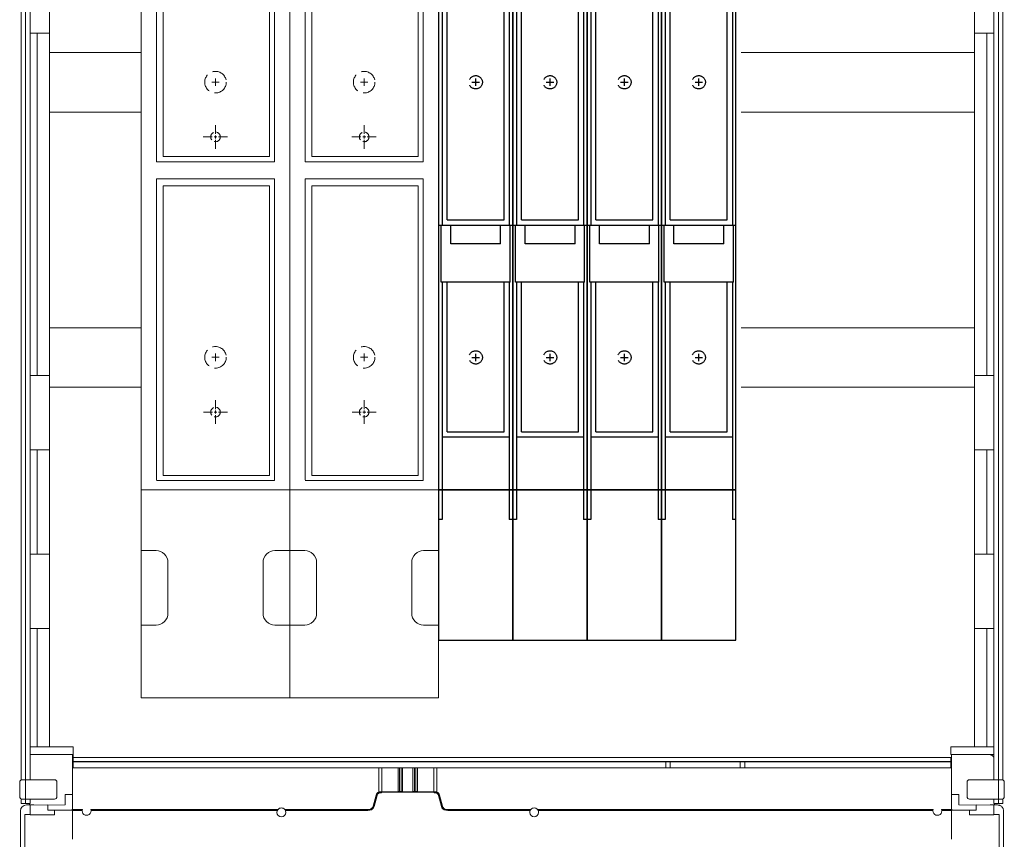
# Model space of a CAD drawing. Header units: centimetres. Extents: x -4572 to 125430, y -27163 to 73697.
# Tile 28 of 44: x 103066 to 103728, y -17934 to -17383. Entities that reach past the tile are written whole.
import ezdxf

# ---------------------------------------------------------------- set-up
doc = ezdxf.new("R2010")
doc.units = ezdxf.units.CM
doc.header["$MEASUREMENT"] = 0
doc.linetypes.add('KRESKOWA', pattern=[8, 6, -2])
for name, color, linetype in [('kontur', 7, 'Continuous'), ('Pomoc do wymiaru', 6, 'Continuous'), ('Wymiar', 1, 'Continuous')]:
    doc.layers.add(name, color=color, linetype=linetype)

# ---------------------------------------------------------------- blocks, each defined once
blk = doc.blocks.new('NSL 2_V_1dź')
at = {"lineweight": 0}
for p, q in [((-50, 0), (-50, -548)), ((50, 0), (-50, 0)), ((50, -548), (50, 0)), ((50, -25), (-50, -25)), ((50, -182.53), (-50, -182.53)), ((-50, -182.53), (-50, -232.06)), ((50, -232.06), (50, -182.53)), ((-50, -190.15), (50, -190.15)), ((-50, -196.93), (50, -196.93)), ((-50, -205.06), (-35.54, -205.06)), ((-12.47, -205.06), (12.47, -205.06)), ((35.54, -205.06), (50, -205.06)), ((-50, -211.84), (50, -211.84)), ((-50, -217.95), (50, -217.95)), ((-50, -225.41), (50, -225.41)), ((-50, -232.06), (50, -232.06)), ((-39.74, -537.54), (-39.74, -364)), ((-39.74, -364), (39.74, -364)), ((39.74, -364), (39.74, -537.54)), ((-35.11, -368.68), (-35.11, -534.07)), ((36.31, -368.68), (-35.11, -368.68)), ((36.31, -534.07), (36.31, -368.68)), ((-35.11, -534.07), (-35.11, -563.45)), ((36.31, -563.45), (36.31, -534.07)), ((-39.74, -537.54), (-39.74, -566.34)), ((39.74, -566.92), (39.74, -537.54)), ((-50, -548), (-50, -573)), ((50, -548), (50, -573)), ((39.74, -566.92), (-39.74, -566.92)), ((-35.11, -563.45), (36.31, -563.45)), ((50, -573), (-50, -573)), ((-50, -573), (-50, -713)), ((50, -713), (50, -573)), ((50, -713), (-50, -713))]:
    blk.add_line(p, q, dxfattribs=at)
for points in [[(-50, -25), (50, -25), (50, -63.35), (-50, -63.35)], [(-45.04, -30.13), (45.9, -30.13), (45.9, -55.22), (-45.04, -55.22)], [(-35.54, -197.87), (-12.47, -197.87), (-12.47, -210.75), (-35.54, -210.75)], [(35.54, -197.87), (12.47, -197.87), (12.47, -210.75), (35.54, -210.75)]]:
    blk.add_lwpolyline(points, close=True, dxfattribs=at)
for points in [[(-39.73, -182.53), (-39.73, -63.35)], [(-35.1, -63.35), (-35.1, -182.53)], [(36.32, -182.53), (36.32, -63.35)], [(39.75, -63.35), (39.75, -182.53)], [(39.74, -232.06), (39.74, -352.54), (-39.74, -352.54), (-39.74, -232.06)], [(-35.11, -232.06), (-35.11, -349.07), (36.31, -349.07), (36.31, -232.06)]]:
    blk.add_lwpolyline(points, dxfattribs=at)
for points in [[(-50, -664), (-40, -664, 0.414214), (-32, -656), (-32, -622, 0.414214), (-40, -614), (-50, -614)], [(40, -664), (50, -664), (50, -614), (40, -614, 0.414214), (32, -622), (32, -656, 0.414214)]]:
    blk.add_lwpolyline(points, format="xyb", close=True, dxfattribs=at)
for centre in [(-25.03, -12.02), (24.97, -12.02)]:
    blk.add_circle(centre, 2.61, dxfattribs=at)
at = {"layer": 'Pomoc do wymiaru', "linetype": 'KRESKOWA', "lineweight": 0}
for p, q in [((0, -116.5), (0, -111.5)), ((-2.5, -114), (2.5, -114)), ((0, -148.83), (0, -142.58)), ((-2, -150.83), (-8.25, -150.83)), ((-1, -150.83), (1, -150.83)), ((0, -151.83), (0, -149.83)), ((2, -150.83), (8.25, -150.83)), ((0, -152.83), (0, -159.08)), ((0, -301.5), (0, -296.5)), ((-2.5, -299), (2.5, -299)), ((0, -333.83), (0, -327.58)), ((-8.34, -335.83), (-2.09, -335.83)), ((-1, -335.83), (1, -335.83)), ((0, -336.83), (0, -334.83)), ((2, -335.83), (8.25, -335.83)), ((0, -337.83), (0, -344.08)), ((0, -486.5), (0, -481.5)), ((-2.5, -484), (2.5, -484)), ((0, -518.83), (0, -512.58)), ((-2, -520.83), (-8.25, -520.83)), ((-1, -520.83), (1, -520.83)), ((0, -521.83), (0, -519.83)), ((0, -522.83), (0, -529.08)), ((2, -520.83), (8.25, -520.83))]:
    blk.add_line(p, q, dxfattribs=at)
at = {"layer": 'Pomoc do wymiaru', "linetype": 'KRESKOWA', "lineweight": 0, "ltscale": 2}
for centre in [(0, -114), (0, -299), (0, -484)]:
    blk.add_circle(centre, 7.25, dxfattribs=at)
at = {"layer": 'Pomoc do wymiaru', "linetype": 'KRESKOWA', "lineweight": 0}
for centre in [(0, -150.83), (0, -335.83), (0, -520.83)]:
    blk.add_circle(centre, 3.25, dxfattribs=at)
at = {"layer": 'Wymiar', "lineweight": 0}
blk.add_line((-35.11, -563.45), (-35.11, -544.19), dxfattribs=at)
blk = doc.blocks.new('wgwr')
at = {"lineweight": 0}
for p, q in [((45974.702, 5188.648), (45974.702, 5185.655)), ((46180.694, 5188.594), (46180.685, 5172.546)), ((46180.694, 5188.594), (46180.694, 5172.33)), ((46182.69, 5188.594), (46180.694, 5188.594)), ((46180.694, 5188.594), (46180.694, 5188.594)), ((46182.69, 5172.546), (46182.69, 5188.594)), ((46193.715, 5188.594), (46182.69, 5188.594)), ((46183.71, 5188.673), (46183.71, 5188.594)), ((46193.715, 5188.613), (46193.715, 5172.581)), ((46194.713, 5188.594), (46193.715, 5188.594)), ((46194.713, 5172.589), (46194.713, 5188.613)), ((46195.711, 5188.594), (46194.713, 5188.594)), ((46195.711, 5188.613), (46195.711, 5172.589)), ((46196.709, 5188.594), (46195.711, 5188.594)), ((46196.709, 5172.581), (46196.709, 5188.613)), ((46196.709, 5188.594), (46203.715, 5188.594)), ((46203.715, 5172.581), (46203.715, 5188.613)), ((46203.715, 5188.594), (46204.713, 5188.594)), ((46204.713, 5188.613), (46204.713, 5172.589)), ((46204.713, 5188.594), (46205.711, 5188.594)), ((46205.711, 5172.589), (46205.711, 5188.613)), ((46205.711, 5188.594), (46206.709, 5188.594)), ((46206.709, 5188.613), (46206.709, 5172.581)), ((46206.709, 5188.594), (46217.735, 5188.594)), ((46216.714, 5188.673), (46216.714, 5188.594)), ((46217.735, 5172.546), (46217.735, 5188.594)), ((46217.735, 5188.594), (46219.731, 5188.594)), ((46219.731, 5188.594), (46219.731, 5172.33)), ((46219.731, 5188.594), (46219.74, 5172.546)), ((46219.731, 5188.594), (46219.731, 5188.594)), ((46565.894, 5188.648), (46565.894, 5185.655)), ((46565.894, 5185.655), (46565.894, 5185.62)), ((46565.894, 5185.59), (46565.894, 5185.62)), ((46565.894, 5185.59), (46565.894, 5185.484)), ((46180.685, 5172.311), (46180.685, 5172.546)), ((46180.685, 5172.311), (46180.694, 5172.33)), ((46181.872, 5172.471), (46181.741, 5172.544)), ((46181.872, 5172.471), (46181.872, 5172.354)), ((46182.333, 5172.354), (46181.872, 5172.354)), ((46181.872, 5171.855), (46181.872, 5172.354)), ((46182.492, 5172.354), (46182.333, 5172.354)), ((46182.69, 5172.546), (46193.715, 5172.546)), ((46190.586, 5172.354), (46190.428, 5172.354)), ((46200.212, 5172.354), (46190.586, 5172.354)), ((46193.715, 5172.581), (46193.715, 5172.546)), ((46193.715, 5172.546), (46196.709, 5172.546)), ((46195.711, 5172.589), (46194.713, 5172.589)), ((46196.709, 5172.581), (46196.709, 5172.546)), ((46196.709, 5172.546), (46200.212, 5172.546)), ((46203.715, 5172.546), (46200.212, 5172.546)), ((46200.212, 5172.354), (46209.838, 5172.354)), ((46203.715, 5172.581), (46203.715, 5172.546)), ((46206.709, 5172.546), (46203.715, 5172.546)), ((46204.713, 5172.589), (46205.711, 5172.589)), ((46206.709, 5172.581), (46206.709, 5172.546)), ((46217.735, 5172.546), (46206.709, 5172.546)), ((46209.838, 5172.354), (46209.997, 5172.354)), ((46217.933, 5172.354), (46218.091, 5172.354)), ((46218.091, 5172.354), (46218.553, 5172.354)), ((46218.553, 5172.471), (46218.683, 5172.544)), ((46218.553, 5172.471), (46218.553, 5172.354)), ((46218.553, 5171.855), (46218.553, 5172.354)), ((46219.74, 5172.311), (46219.731, 5172.33)), ((46219.74, 5172.311), (46219.74, 5172.546)), ((45974.702, 5170.484), (45974.702, 5170.15)), ((46178.88, 5170.283), (46176.93, 5162.9)), ((46178.968, 5170.235), (46177.017, 5162.851)), ((46179.081, 5170.205), (46177.131, 5162.821)), ((46177.614, 5162.694), (46179.564, 5170.077)), ((46178.88, 5170.283), (46178.968, 5170.235)), ((46178.968, 5170.235), (46179.081, 5170.205)), ((46179.564, 5170.077), (46179.081, 5170.205)), ((46181.872, 5171.855), (46182.549, 5171.855)), ((46218.553, 5171.855), (46217.876, 5171.855)), ((46220.861, 5170.077), (46221.343, 5170.205)), ((46222.811, 5162.694), (46220.861, 5170.077)), ((46221.457, 5170.235), (46221.343, 5170.205)), ((46221.343, 5170.205), (46223.294, 5162.821)), ((46221.544, 5170.283), (46221.457, 5170.235)), ((46221.457, 5170.235), (46223.407, 5162.851)), ((46221.544, 5170.283), (46223.494, 5162.9)), ((45974.212, 5160.663), (45981.382, 5160.663)), ((45974.212, 5160.571), (45974.624, 5160.571)), ((45974.698, 5160.497), (45974.624, 5160.571)), ((45974.698, 5160.497), (45981.328, 5160.497)), ((45974.702, 5153.663), (45974.702, 5159.998)), ((45981.228, 5159.998), (45974.702, 5159.998)), ((45987.025, 5160.663), (46069.203, 5160.663)), ((45987.078, 5160.497), (46112.846, 5160.497)), ((46112.532, 5159.998), (45987.178, 5159.998)), ((46112.984, 5160.663), (46070.212, 5160.663)), ((46154.805, 5160.663), (46117.441, 5160.663)), ((46173.309, 5160.497), (46117.579, 5160.497)), ((46117.892, 5159.998), (46173.266, 5159.998)), ((46174.026, 5160.663), (46154.805, 5160.663)), ((46154.805, 5160.641), (46154.805, 5160.663)), ((46174.066, 5160.641), (46154.805, 5160.641)), ((46173.266, 5159.872), (46174.719, 5160.049)), ((46173.266, 5159.872), (46173.266, 5159.998)), ((46174.265, 5160.593), (46173.309, 5160.497)), ((46174.265, 5160.593), (46173.309, 5160.38)), ((46174.646, 5160.543), (46173.309, 5160.38)), ((46174.026, 5160.663), (46174.066, 5160.641)), ((46174.113, 5160.615), (46174.066, 5160.641)), ((46174.264, 5160.615), (46174.265, 5160.593)), ((46174.628, 5160.659), (46174.646, 5160.543)), ((46174.719, 5160.049), (46174.646, 5160.543)), ((46177.017, 5162.851), (46176.93, 5162.9)), ((46177.017, 5162.851), (46177.131, 5162.821)), ((46177.614, 5162.694), (46177.131, 5162.821)), ((46222.811, 5162.694), (46223.294, 5162.821)), ((46223.407, 5162.851), (46223.294, 5162.821)), ((46223.407, 5162.851), (46223.494, 5162.9)), ((46225.706, 5160.049), (46225.779, 5160.543)), ((46227.158, 5159.872), (46225.706, 5160.049)), ((46225.796, 5160.659), (46225.779, 5160.543)), ((46225.779, 5160.543), (46227.115, 5160.38)), ((46226.161, 5160.615), (46226.159, 5160.593)), ((46226.159, 5160.593), (46227.115, 5160.497)), ((46226.159, 5160.593), (46227.115, 5160.38)), ((46226.312, 5160.615), (46226.359, 5160.641)), ((46226.399, 5160.663), (46226.359, 5160.641)), ((46226.359, 5160.641), (46245.619, 5160.641)), ((46226.399, 5160.663), (46245.619, 5160.663)), ((46227.115, 5160.497), (46282.846, 5160.497)), ((46227.158, 5159.872), (46227.158, 5159.998)), ((46282.532, 5159.998), (46227.158, 5159.998)), ((46245.619, 5160.663), (46282.984, 5160.663)), ((46287.441, 5160.663), (46400.298, 5160.663)), ((46553.518, 5160.497), (46287.579, 5160.497)), ((46287.892, 5159.998), (46553.418, 5159.998)), ((46553.571, 5160.663), (46471.393, 5160.663)), ((46566.402, 5160.663), (46559.214, 5160.663)), ((46565.898, 5160.497), (46559.268, 5160.497)), ((46559.368, 5159.998), (46565.894, 5159.998))]:
    blk.add_line(p, q, dxfattribs=at)
at = {"color": 7, "lineweight": 0}
blk.add_line((45974.702, 5188.594), (46565.894, 5188.594), dxfattribs=at)
at = {"lineweight": 0, "flags": 128}
for points in [[(46182.492, 5172.354), (46182.291, 5172.36), (46182.218, 5172.366), (46182.275, 5172.373), (46182.462, 5172.379), (46182.771, 5172.385), (46183.194, 5172.39), (46183.718, 5172.395), (46184.326, 5172.399), (46185, 5172.401), (46185.718, 5172.403), (46186.46, 5172.404), (46187.201, 5172.403), (46187.92, 5172.401), (46188.594, 5172.399), (46189.202, 5172.395), (46189.725, 5172.39), (46190.148, 5172.385), (46190.458, 5172.379), (46190.644, 5172.373), (46190.702, 5172.366), (46190.629, 5172.36), (46190.428, 5172.354)], [(46217.933, 5172.354), (46218.134, 5172.36), (46218.207, 5172.366), (46218.149, 5172.373), (46217.963, 5172.379), (46217.653, 5172.385), (46217.23, 5172.39), (46216.707, 5172.395), (46216.099, 5172.399), (46215.425, 5172.401), (46214.706, 5172.403), (46213.965, 5172.404), (46213.223, 5172.403), (46212.505, 5172.401), (46211.831, 5172.399), (46211.223, 5172.395), (46210.699, 5172.39), (46210.276, 5172.385), (46209.967, 5172.379), (46209.78, 5172.373), (46209.723, 5172.366), (46209.796, 5172.36), (46209.997, 5172.354)]]:
    blk.add_lwpolyline(points, dxfattribs=at)
at = {"lineweight": 0}
for centre, radius, start, end in [((46181.784, 5169.516), 3.004, 111.469328, 165.20324), ((46181.872, 5169.467), 3.004, 89.996305, 165.202312), ((46181.893, 5169.439), 3.032, 90.404395, 164.794222), ((46181.892, 5169.44), 2.913, 90.404138, 164.794274), ((46181.722, 5169.969), 2.575, 89.566459, 113.523697), ((46182.677, 4963.498), 209.048, 89.996415, 90.256447), ((46181.967, 5171.9), 0.583, 355.564257, 51.099392), ((46186.46, 5508.56), 336.231, 269.296788, 270.703212), ((46186.46, 5499.02), 326.69, 269.304065, 270.695935), ((46194.543, 5134.904), 37.686, 89.741285, 91.258715), ((46196.04, 5153.079), 19.513, 88.034591, 90.965409), ((46204.385, 5153.079), 19.513, 89.034591, 91.965409), ((46205.882, 5134.904), 37.686, 88.741285, 90.258715), ((46213.965, 5508.56), 336.231, 269.296788, 270.703212), ((46213.965, 5499.02), 326.69, 269.304065, 270.695935), ((46217.748, 4963.498), 209.048, 89.743553, 90.003585), ((46218.458, 5171.9), 0.583, 128.900605, 184.435748), ((46218.553, 5169.467), 3.004, 14.797688, 90.003695), ((46218.531, 5169.439), 3.032, 15.205778, 89.595605), ((46218.532, 5169.44), 2.913, 15.205726, 89.595862), ((46218.703, 5169.969), 2.575, 66.476303, 90.433541), ((46218.64, 5169.516), 3.004, 14.79676, 68.530672), ((46181.892, 5169.44), 2.414, 90.48874, 164.708575), ((46218.532, 5169.44), 2.414, 15.291425, 89.51126), ((45960.102, 5160.121), 14.601, 359.516521, 1.474791), ((45984.203, 5159.661), 2.994, 160.45316, 19.54684), ((46115.212, 5158.663), 2.994, 138.093984, 41.906016), ((46115.212, 5158.663), 2.994, 41.906016, 138.093984), ((46174.349, 5160.036), 1.095, 161.685519, 188.610305), ((46175.229, 5160.08), 1.964, 167.737302, 182.3855), ((46174.026, 5163.667), 3.004, 269.996598, 345.202019), ((46174.092, 5163.642), 3.031, 280.201765, 344.874997), ((46174.092, 5163.642), 3.148, 280.133506, 344.888606), ((46174.092, 5163.642), 3.647, 279.897823, 344.93257), ((46226.333, 5163.642), 3.647, 195.06743, 260.102177), ((46226.333, 5163.642), 3.148, 195.111394, 259.866494), ((46226.333, 5163.642), 3.031, 195.125002, 259.798235), ((46226.399, 5163.667), 3.004, 194.797981, 270.003402), ((46225.196, 5160.08), 1.964, 357.614502, 12.262697), ((46226.076, 5160.036), 1.095, 351.389698, 18.314478), ((46285.212, 5158.663), 2.994, 138.093984, 41.906016), ((46285.212, 5158.663), 2.994, 41.906016, 138.093984), ((46556.393, 5159.661), 2.994, 160.45316, 19.54684)]:
    blk.add_arc(centre, radius, start, end, dxfattribs=at)
at = {"layer": 'kontur', "color": 7, "lineweight": 0}
for p, q in [((45940.174, 5964.635), (45940.174, 5180.635)), ((45940.192, 5964.635), (45940.192, 5180.537)), ((45943.198, 5964.635), (45943.198, 5180.632)), ((45946.198, 5964.635), (45946.198, 5180.632)), ((46594.408, 5965.049), (46594.408, 5180.635)), ((46597.41, 5965.049), (46597.41, 5180.635)), ((46600.417, 5180.541), (46600.417, 5965.049)), ((46600.435, 5180.638), (46600.435, 5965.049)), ((45940.18, 5949.635), (45940.18, 5197.635)), ((46600.429, 5950.041), (46600.429, 5197.647)), ((45959.232, 5202.635), (45959.232, 5852.635)), ((46581.367, 5852.635), (46581.367, 5202.649)), ((45959.19, 5732.524), (45959.19, 5682.498)), ((46594.359, 5732.524), (46594.359, 5682.498)), ((45946.183, 5682.498), (45950.859, 5682.498)), ((45950.859, 5682.498), (45959.22, 5682.498)), ((45950.859, 5682.498), (45950.859, 5452.377)), ((45950.871, 5682.635), (45950.871, 5452.635)), ((45950.871, 5682.498), (45950.871, 5452.377)), ((45959.224, 5452.377), (45959.224, 5682.498)), ((45959.232, 5452.635), (45959.232, 5682.635)), ((46581.352, 5682.498), (46586.027, 5682.498)), ((46581.367, 5682.901), (46581.367, 5452.781)), ((46586.027, 5682.498), (46594.389, 5682.498)), ((46589.732, 5682.498), (46589.732, 5452.781)), ((46589.732, 5682.498), (46589.732, 5452.377)), ((45946.183, 5452.377), (45950.859, 5452.377)), ((45950.859, 5452.377), (45959.22, 5452.377)), ((45959.19, 5452.377), (45959.19, 5402.351)), ((46581.352, 5452.377), (46586.027, 5452.377)), ((46586.027, 5452.377), (46594.389, 5452.377)), ((46594.359, 5452.377), (46594.359, 5402.351)), ((45946.183, 5402.351), (45950.859, 5402.351)), ((45950.859, 5402.351), (45959.22, 5402.351)), ((45950.859, 5402.351), (45950.859, 5332.314)), ((45950.871, 5402.351), (45950.871, 5332.314)), ((45959.224, 5332.314), (45959.224, 5402.351)), ((46581.352, 5402.351), (46586.027, 5402.351)), ((46586.027, 5402.351), (46594.389, 5402.351)), ((46589.732, 5402.351), (46589.732, 5332.314)), ((45946.183, 5332.314), (45950.859, 5332.314)), ((45950.859, 5332.314), (45959.22, 5332.314)), ((45959.19, 5332.314), (45959.19, 5282.288)), ((46581.352, 5332.314), (46586.027, 5332.314)), ((46586.027, 5332.314), (46594.389, 5332.314)), ((46594.359, 5332.314), (46594.359, 5282.288)), ((45946.183, 5282.288), (45950.859, 5282.288)), ((45950.859, 5282.288), (45959.22, 5282.288)), ((45950.871, 5282.288), (45950.871, 5202.635)), ((46581.352, 5282.288), (46586.027, 5282.288)), ((46586.027, 5282.288), (46594.389, 5282.288)), ((46589.732, 5282.288), (46589.732, 5202.649)), ((45946.198, 5202.635), (45975.19, 5202.654)), ((45975.198, 5202.635), (45975.198, 5197.635)), ((46569.395, 5202.649), (46565.393, 5202.649)), ((46565.393, 5202.649), (46565.393, 5197.647)), ((46594.408, 5202.649), (46569.395, 5202.649)), ((45946.198, 5197.635), (45971.198, 5197.635)), ((45975.198, 5197.635), (45971.198, 5197.635)), ((45974.702, 5193.635), (45974.702, 5197.635)), ((45974.702, 5170.635), (45974.702, 5193.635)), ((46565.391, 5192.644), (45974.702, 5192.644)), ((45975.195, 5195.563), (45975.195, 5197.635)), ((46565.391, 5195.646), (45975.195, 5195.646)), ((45975.195, 5195.563), (45975.26, 5195.629)), ((45975.195, 5192.708), (45975.195, 5195.563)), ((45975.195, 5188.635), (45975.195, 5192.708)), ((45975.195, 5192.708), (45975.26, 5192.642)), ((45975.26, 5195.629), (45975.281, 5195.631)), ((45975.281, 5192.64), (45975.26, 5192.642)), ((45975.281, 5195.631), (45975.339, 5195.632)), ((45975.339, 5192.639), (45975.281, 5192.64)), ((45975.339, 5195.632), (45975.432, 5195.634)), ((45975.432, 5192.637), (45975.339, 5192.639)), ((45975.432, 5195.634), (45975.556, 5195.635)), ((45975.556, 5192.636), (45975.432, 5192.637)), ((46373.791, 5188.594), (46373.791, 5192.644)), ((46376.792, 5192.644), (46376.792, 5188.594)), ((46423.817, 5188.594), (46423.817, 5192.644)), ((46426.819, 5192.644), (46426.819, 5188.594)), ((46565.391, 5192.644), (46565.391, 5195.646)), ((46565.391, 5188.673), (46565.391, 5192.644)), ((46565.393, 5197.647), (46569.395, 5197.647)), ((46565.894, 5193.645), (46565.894, 5197.647)), ((46565.894, 5170.633), (46565.894, 5193.645)), ((46594.408, 5197.647), (46569.395, 5197.647)), ((45974.702, 5140.556), (45974.702, 5188.601)), ((46565.894, 5188.594), (45974.702, 5188.594)), ((46520.37, 5188.59), (46281.245, 5188.59)), ((45939.202, 5169.132), (45939.202, 5179.132)), ((45940.184, 5180.635), (45940.174, 5180.635)), ((45940.184, 5180.54), (45940.184, 5180.635)), ((45940.702, 5180.632), (45943.175, 5180.632)), ((45943.167, 5179.132), (45943.168, 5179.629)), ((45943.167, 5169.132), (45943.167, 5179.132)), ((45943.168, 5179.629), (45943.169, 5180.069)), ((45943.169, 5180.069), (45943.171, 5180.404)), ((45943.171, 5180.404), (45943.173, 5180.595)), ((45943.173, 5180.595), (45943.175, 5180.632)), ((45943.175, 5180.632), (45943.175, 5180.632)), ((45943.175, 5180.632), (45961.211, 5180.632)), ((45961.211, 5180.632), (45962.711, 5180.632)), ((45964.211, 5169.132), (45964.211, 5179.132)), ((46576.39, 5169.129), (46576.39, 5179.135)), ((46579.392, 5180.635), (46577.891, 5180.635)), ((46597.438, 5180.635), (46579.392, 5180.635)), ((46599.912, 5180.635), (46597.438, 5180.635)), ((46597.445, 5169.129), (46597.445, 5179.135)), ((46600.425, 5180.545), (46600.425, 5180.638)), ((46600.425, 5180.638), (46600.435, 5180.638)), ((46601.413, 5169.129), (46601.413, 5179.135)), ((45940.184, 5164.635), (45940.184, 5167.724)), ((45940.192, 5167.736), (45940.192, 5164.635)), ((45943.175, 5167.632), (45940.702, 5167.632)), ((45943.168, 5168.636), (45943.167, 5169.132)), ((45943.169, 5168.195), (45943.168, 5168.636)), ((45943.171, 5167.86), (45943.169, 5168.195)), ((45943.173, 5167.669), (45943.171, 5167.86)), ((45943.175, 5167.632), (45943.173, 5167.669)), ((45943.175, 5167.632), (45943.175, 5167.632)), ((45961.211, 5167.632), (45943.175, 5167.632)), ((45943.198, 5167.632), (45943.198, 5164.635)), ((45946.198, 5167.632), (45946.198, 5164.635)), ((45962.711, 5167.632), (45961.211, 5167.632)), ((45969.702, 5170.591), (45974.702, 5170.635)), ((45969.702, 5170.591), (45969.702, 5163.635)), ((45974.702, 5170.635), (45974.702, 5160.135)), ((46570.897, 5170.589), (46565.894, 5170.633)), ((46565.894, 5140.556), (46565.894, 5170.633)), ((46570.897, 5170.589), (46570.897, 5163.629)), ((46577.891, 5167.629), (46579.392, 5167.629)), ((46579.392, 5167.629), (46597.438, 5167.629)), ((46594.408, 5167.629), (46594.408, 5164.63)), ((46597.41, 5167.629), (46597.41, 5164.63)), ((46597.438, 5167.629), (46599.912, 5167.629)), ((46600.417, 5164.63), (46600.417, 5167.721)), ((46600.425, 5164.63), (46600.425, 5167.719)), ((45939.702, 5159.635), (45940.007, 5161.165)), ((45939.702, 4679.635), (45939.702, 5159.635)), ((45940.007, 5161.165), (45940.874, 5162.463)), ((45943.198, 5164.635), (45940.192, 5164.635)), ((45940.874, 5162.463), (45942.172, 5163.33)), ((45942.172, 5163.33), (45943.702, 5163.635)), ((45946.198, 5164.635), (45943.198, 5164.635)), ((45943.702, 5163.635), (45945.702, 5163.635)), ((45945.702, 5163.635), (45945.702, 5164.635)), ((45945.702, 5163.635), (45948.702, 5163.635)), ((45946.2, 5163.608), (45958.2, 5163.735)), ((45946.202, 5163.407), (45946.2, 5163.608)), ((45946.202, 5162.608), (45946.202, 5163.407)), ((45946.202, 5162.608), (45946.202, 5157.135)), ((45958.2, 5163.735), (45958.202, 5163.534)), ((45969.702, 5163.635), (45958.202, 5163.534)), ((45958.202, 5163.534), (45958.202, 5162.735)), ((45958.202, 5160.135), (45958.202, 5162.735)), ((45958.202, 5160.135), (45962.702, 5160.135)), ((45962.702, 5160.135), (45974.702, 5160.135)), ((45962.702, 5157.035), (45962.702, 5160.135)), ((46577.9, 5160.127), (46565.894, 5160.127)), ((46570.897, 5163.629), (46582.403, 5163.529)), ((46582.403, 5160.127), (46577.9, 5160.127)), ((46577.9, 5157.026), (46577.9, 5160.127)), ((46582.405, 5163.729), (46582.403, 5163.529)), ((46582.403, 5163.529), (46582.403, 5162.729)), ((46582.403, 5160.127), (46582.403, 5162.729)), ((46594.411, 5163.603), (46582.405, 5163.729)), ((46594.909, 5163.629), (46591.908, 5163.629)), ((46594.408, 5164.63), (46597.41, 5164.63)), ((46594.409, 5163.402), (46594.411, 5163.603)), ((46594.409, 5162.602), (46594.409, 5163.402)), ((46594.409, 5162.602), (46594.409, 5157.126)), ((46594.909, 5163.629), (46594.909, 5164.623)), ((46596.91, 5163.629), (46594.909, 5163.629)), ((46597.41, 5164.63), (46600.417, 5164.63)), ((46600.912, 4679.375), (46600.912, 5159.627)), ((45946.202, 5157.135), (45942.702, 5157.135)), ((45942.702, 4935.135), (45942.702, 5157.135)), ((45946.202, 5157.035), (45962.702, 5157.035)), ((46594.409, 5157.026), (46577.9, 5157.026)), ((46594.409, 5157.126), (46597.911, 5157.126)), ((46597.911, 4935.009), (46597.911, 5157.126))]:
    blk.add_line(p, q, dxfattribs=at)
at = {"layer": 'kontur', "color": 7, "lineweight": 0, "ltscale": 25.4}
for p, q in [((46414.986, 5192.947), (45974.702, 5192.947)), ((46384.015, 5192.943), (46387.015, 5192.943)), ((46414.986, 5192.947), (46414.986, 5192.943)), ((46417.986, 5192.943), (46414.986, 5192.943)), ((46565.391, 5192.947), (46417.986, 5192.947)), ((46417.986, 5192.943), (46417.986, 5192.947))]:
    blk.add_line(p, q, dxfattribs=at)
at = {"layer": 'kontur', "color": 7, "lineweight": 0, "flags": 128}
for points in [[(46590.954, 5197.647), (46590.95, 5197.647), (46590.932, 5197.647), (46590.918, 5197.647)], [(46594.408, 5195.654), (46594.39, 5195.681), (46594.312, 5195.793), (46594.239, 5195.893), (46594.18, 5195.97), (46594.13, 5196.033), (46594.076, 5196.099), (46594.007, 5196.181), (46593.939, 5196.259), (46593.888, 5196.316), (46593.84, 5196.368), (46593.786, 5196.425), (46593.768, 5196.443), (46593.754, 5196.458), (46593.738, 5196.474), (46593.719, 5196.493), (46593.674, 5196.536), (46593.621, 5196.586), (46593.493, 5196.699), (46593.331, 5196.829), (46593.136, 5196.968), (46592.93, 5197.098), (46592.717, 5197.214), (46592.498, 5197.317), (46592.201, 5197.432), (46591.915, 5197.518), (46591.654, 5197.577), (46591.454, 5197.609), (46591.261, 5197.631), (46591.177, 5197.638), (46591.083, 5197.643), (46590.991, 5197.646), (46590.954, 5197.647)], [(46597.445, 5179.135), (46597.445, 5179.387), (46597.445, 5179.631), (46597.445, 5179.862), (46597.444, 5180.072), (46597.443, 5180.256), (46597.442, 5180.407), (46597.441, 5180.523), (46597.44, 5180.599), (46597.439, 5180.625), (46597.438, 5180.635), (46597.438, 5180.635)], [(46597.438, 5167.629), (46597.438, 5167.629), (46597.439, 5167.639), (46597.44, 5167.665), (46597.441, 5167.741), (46597.442, 5167.857), (46597.443, 5168.009), (46597.444, 5168.192), (46597.445, 5168.402), (46597.445, 5168.633), (46597.445, 5168.877), (46597.445, 5169.129)], [(46600.912, 5159.627), (46600.893, 5160.019), (46600.835, 5160.408), (46600.74, 5160.789), (46600.608, 5161.158), (46600.44, 5161.513), (46600.238, 5161.85), (46600.004, 5162.166), (46599.74, 5162.457), (46599.449, 5162.72), (46599.134, 5162.954), (46598.797, 5163.156), (46598.442, 5163.324), (46598.072, 5163.457), (46597.691, 5163.552), (46597.302, 5163.61), (46596.91, 5163.629)]]:
    blk.add_lwpolyline(points, dxfattribs=at)
at = {"layer": 'kontur', "color": 7, "lineweight": 0}
for centre, radius, start, end in [((45940.702, 5179.132), 1.5, 90, 180), ((45962.711, 5179.132), 1.5, 0, 90), ((46577.891, 5179.135), 1.501, 90, 180), ((46599.912, 5179.135), 1.501, 0, 90), ((45940.702, 5169.132), 1.5, 180, 270), ((45962.711, 5169.132), 1.5, 270, 0), ((46577.891, 5169.129), 1.501, 180, 270), ((46599.912, 5169.129), 1.501, 270, 0)]:
    blk.add_arc(centre, radius, start, end, dxfattribs=at)
blk = doc.blocks.new('NSL 00_185_3dź')
for p, q in [((-25, 0), (-25, -548)), ((-25, 0), (25, 0)), ((-13.51, 0), (-25, 0)), ((-23.28, -38.35), (-23.28, 0)), ((-16.79, -6.36), (-16.79, 0)), ((13.51, 0), (25, 0)), ((16.79, -6.36), (16.79, 0)), ((23.28, -38.35), (23.28, 0)), ((25, -548), (25, 0)), ((-16.79, -12.71), (-16.79, -6.36)), ((16.79, -12.71), (16.79, -6.36)), ((16.79, -12.71), (-16.79, -12.71)), ((23.28, -38.35), (-23.28, -38.35)), ((-22.62, -38.35), (-22.61, -185)), ((-19.19, -181.53), (-19.2, -38.35)), ((19.19, -181.53), (19.2, -38.35)), ((22.62, -38.35), (22.61, -185)), ((-25, -185), (25, -185)), ((-23.28, -223.35), (-23.28, -185)), ((-19.19, -181.53), (19.19, -181.53)), ((-16.79, -191.36), (-16.79, -185)), ((16.79, -191.36), (16.79, -185)), ((23.28, -223.35), (23.28, -185)), ((-16.79, -197.71), (-16.79, -191.36)), ((16.79, -197.71), (16.79, -191.36)), ((16.79, -197.71), (-16.79, -197.71)), ((23.28, -223.35), (-23.28, -223.35)), ((-22.61, -223.35), (-22.61, -370)), ((-19.19, -366.53), (-19.19, -223.35)), ((19.19, -366.53), (19.19, -223.35)), ((22.61, -223.35), (22.61, -370)), ((-25, -370), (25, -370)), ((-23.28, -408.35), (-23.28, -370)), ((-19.19, -366.53), (19.19, -366.53)), ((-16.79, -376.36), (-16.79, -370)), ((16.79, -376.36), (16.79, -370)), ((23.28, -408.35), (23.28, -370)), ((-16.79, -382.71), (-16.79, -376.36)), ((16.79, -382.71), (16.79, -376.36)), ((16.79, -382.71), (-16.79, -382.71)), ((23.28, -408.35), (-23.28, -408.35)), ((-22.61, -408.35), (-22.61, -568.05)), ((-19.19, -509.07), (-19.19, -408.35)), ((19.19, -509.07), (19.19, -408.35)), ((22.61, -408.35), (22.61, -568.05)), ((-19.19, -509.07), (19.19, -509.07)), ((22.61, -512.54), (-22.61, -512.54)), ((-25, -548), (25, -548)), ((-22.61, -568.05), (-25, -568.05)), ((25, -568.05), (22.61, -568.05))]:
    blk.add_line(p, q)
blk.add_lwpolyline([(-25, -649), (25, -649), (25, -548), (-25, -548)], close=True)
at = {"layer": 'Pomoc do wymiaru'}
for p, q in [((-2.5, -89), (2.5, -89)), ((0, -91.5), (0, -86.5)), ((0, -276.5), (0, -271.5)), ((-2.5, -274), (2.5, -274)), ((0, -461.5), (0, -456.5)), ((-2.5, -459), (2.5, -459))]:
    blk.add_line(p, q, dxfattribs=at)
at = {"layer": 'Pomoc do wymiaru', "linetype": 'KRESKOWA', "ltscale": 2}
for centre in [(0, -89), (0, -274), (0, -459)]:
    blk.add_circle(centre, 4.5, dxfattribs=at)

msp = doc.modelspace()

# ---------------------------------------------------------------- linework, layer by layer
at = {"lineweight": 0}
for p, q in [((103147.43, -17404.83, 1857.74), (103085.86, -17404.83, 1866.43)), ((103707.91, -17404.83, 1866.43), (103551.03, -17404.83, 1866.43)), ((103147.43, -17444.83, 1857.74), (103085.86, -17444.83, 1866.43)), ((103707.94, -17444.83, 1866.43), (103551.03, -17444.83, 1866.43)), ((103147.43, -17589.83, 1857.74), (103085.85, -17589.83, 1866.43)), ((103707.91, -17589.83, 1866.43), (103551.03, -17589.83, 1866.43)), ((103147.43, -17629.83, 1857.74), (103085.82, -17629.83, 1866.43)), ((103707.94, -17629.83, 1866.43), (103551.03, -17629.83, 1866.43))]:
    msp.add_line(p, q, dxfattribs=at)

# ---------------------------------------------------------------- block references
for name, p in [('wgwr', (57126.54, -23074.37, 1866.43)), ('NSL 2_V_1dź', (103197.43, -17125.75, 1858.93)), ('NSL 2_V_1dź', (103297.43, -17125.75, 1858.93)), ('NSL 00_185_3dź', (103372.43, -17150.83, 1858.93)), ('NSL 00_185_3dź', (103422.43, -17150.83, 1858.93)), ('NSL 00_185_3dź', (103472.43, -17150.83, 1858.93)), ('NSL 00_185_3dź', (103522.43, -17150.83, 1858.93))]:
    msp.add_blockref(name, p, dxfattribs=at)

doc.saveas('drawing.dxf')
